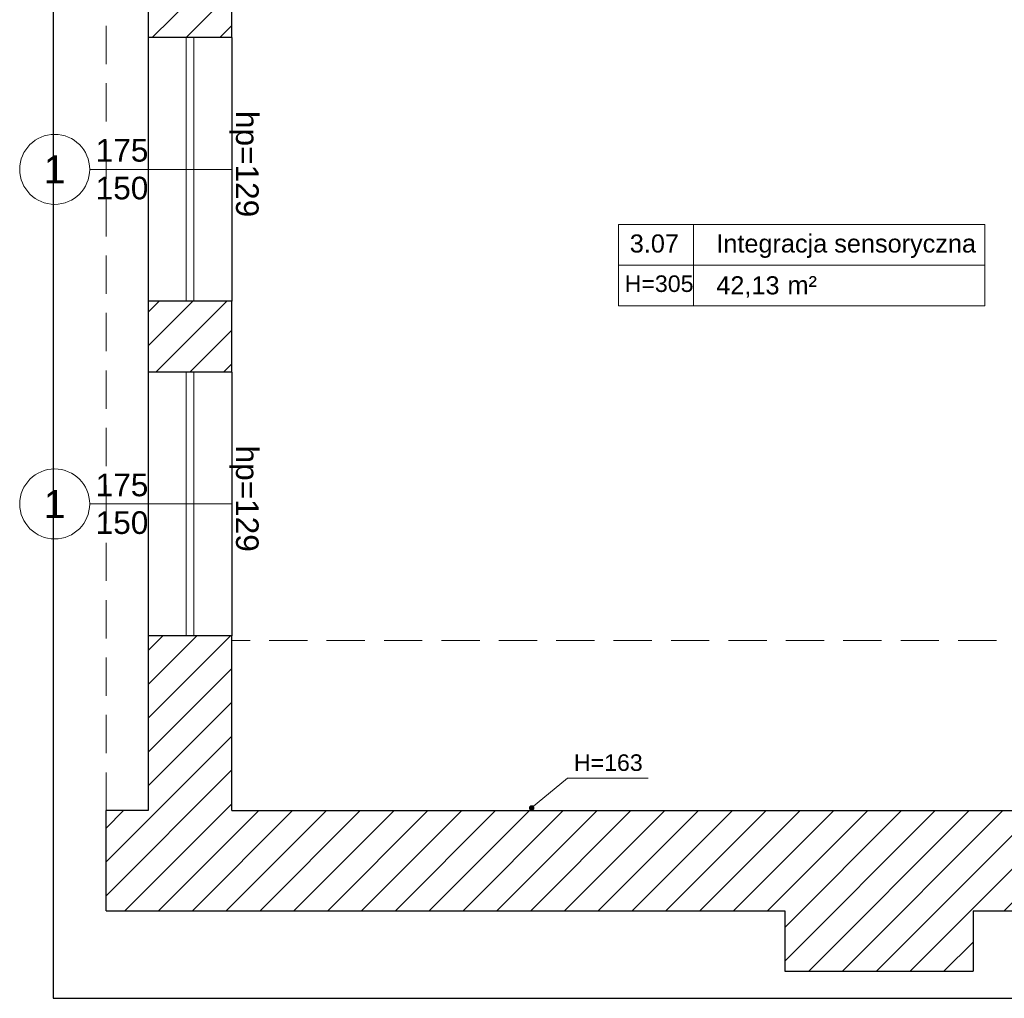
# Model space of a CAD drawing. Header units: millimetres. Extents: x 26866 to 1024070, y -428191 to 408885.
# Tile 9 of 248: x 177242 to 183776, y 244744 to 251237. Entities that reach past the tile are written whole.
import ezdxf

# ---------------------------------------------------------------- set-up
doc = ezdxf.new("R2010")
doc.units = ezdxf.units.MM
doc.header["$LTSCALE"] = 2
doc.linetypes.add('HIDDENX2', pattern=[19.05, 12.7, -6.35])
for name, color, linetype, lineweight in [('0_OPIS', 7, 'Continuous', 13), ('3DPLAN_A_OKNA', 153, 'Continuous', 5), ('3DPLAN_A_TABELKA POMIESZCZEŃ', 7, 'Continuous', 0), ('3DPLAN_A_WYSOKOŚCI ZMIANA', 144, 'HIDDENX2', 5), ('A_STOL_OPIS', 55, 'Continuous', 5), ('A_ZESTAWIENIE STOLARKI', 3, 'Continuous', 15)]:
    doc.layers.add(name, color=color, linetype=linetype, lineweight=lineweight)
for name, color, linetype in [('3DPLAN_A_KRESKOWANIE 1', 253, 'Continuous'), ('3DPLAN_A_OPIS', 8, 'Continuous'), ('3DPLAN_A_POMIESZCZENIE NUMER', 100, 'Continuous'), ('3DPLAN_K_DZIAŁOWA NISKIE', 134, 'Continuous'), ('3DPLAN_K_NOŚNA', 7, 'Continuous'), ('3DPLAN_K_OBRYS', 243, 'Continuous'), ('3DPLAN_K_OBRYS WIDOK', 242, 'Continuous'), ('A_POMIESZCZENIE OPIS', 100, 'Continuous')]:
    doc.layers.add(name, color=color, linetype=linetype)
doc.styles.add('ARIAL', font='arial.ttf')
doc.styles.add('TABEL1', font='txt')
pattern_1 = [(45, (29206.918, -39107.05), (-11.22532, 11.22532), [])]

# ---------------------------------------------------------------- blocks, each defined once
blk = doc.blocks.new('tabelka dla tp')
at = {"layer": '3DPLAN_A_TABELKA POMIESZCZEŃ'}
for p, q in [((49.7, 54), (49.7, 0)), ((0, 27), (243.13, 27))]:
    blk.add_line(p, q, dxfattribs=at)
blk.add_lwpolyline([(0, 54), (243.13, 54), (243.13, 0), (0, 0)], close=True, dxfattribs=at)
at = {"layer": '3DPLAN_A_POMIESZCZENIE NUMER', "color": 7, "style": 'ARIAL'}
blk.add_attdef('NUMER', (2.23, 35.39), '', height=12, dxfattribs=at)
at = {"layer": 'A_POMIESZCZENIE OPIS', "insert": (112.2, 19.75), "char_height": 12, "width": 36.4122, "attachment_point": 1, "style": 'ARIAL'}
blk.add_mtext('{\\C7;m²}', dxfattribs=at)
at = {"layer": 'A_POMIESZCZENIE OPIS', "color": 7, "style": 'ARIAL'}
for tag, p in [('NAZWA', (51.73, 35.39)), ('POWIERZCHNIA', (51.06, 7.24))]:
    blk.add_attdef(tag, p, '', height=12, dxfattribs=at)
blk = doc.blocks.new('III pietrooosoo')
at = {"layer": '3DPLAN_A_KRESKOWANIE 1'}
h = blk.add_hatch(dxfattribs=at)
h.set_pattern_fill('ANSI31', color=256, scale=5, style=0)
h.set_pattern_definition(pattern_1)
h.paths.add_polyline_path([(26781.49, -39163.58), (26781.49, -38938.58), (26746.49, -38938.58), (26746.49, -39163.58)])
h.paths.add_polyline_path([(26746.49, -39423.63), (26776.05, -39423.63), (26776.05, -39388.27), (26746.49, -39388.27)])
h.paths.add_polyline_path([(26746.49, -38938.58), (26781.49, -38938.58), (26781.49, -39163.58), (26746.49, -39163.58)])
h.paths.add_polyline_path([(27368.97, -39343.08), (27368.97, -39410.08), (27375.97, -39410.08), (27375.97, -39403.08), (27410.97, -39403.08), (27410.97, -39383.75), (27409.39, -39383.75), (27410, -39383.99, -0.310329), (27410.42, -39384.6), (27410.42, -39387.03, -0.216272), (27410.19, -39387.52), (27409.53, -39388.03, -0.076898), (27409.35, -39388.12, 0.840818), (27409.47, -39388.8), (27410.15, -39388.8), (27410.15, -39388.95), (27409.47, -39388.95, -0.840818), (27409.3, -39387.98, 0.076898), (27409.44, -39387.91), (27410.1, -39387.4, 0.216272), (27410.27, -39387.03), (27410.27, -39384.6, 0.310329), (27409.95, -39384.13), (27408.97, -39383.75), (27408.97, -39315.95), (27410.97, -39315.95), (27410.97, -39109.08), (27396.97, -39109.08), (27396.97, -39304.08), (27326.97, -39304.08), (27326.97, -39321.08), (26829.97, -39321.08), (26829.97, -39251.08), (26809.49, -39251.08), (26809.49, -39321.08), (26781.49, -39321.08), (26781.49, -39387.08), (26810.97, -39387.08), (26810.97, -39343.08)])
h.paths.add_polyline_path([(28444.97, -38740.08), (28444.97, -38698.58), (28212, -38698.58), (28212, -38637.58), (28198.97, -38637.58), (28198.97, -38740.08)])
h.paths.add_polyline_path([(28624.46, -38658.58), (28601.97, -38658.58), (28601.97, -38698.58), (28559.97, -38698.58), (28559.97, -38740.08), (28624.46, -38740.08)])
h.paths.add_polyline_path([(28627.97, -38870.19), (28674.81, -38870.19), (28674.81, -38878.08), (28689.97, -38878.08), (28689.97, -38734.08), (28772.97, -38734.08), (28772.97, -38698.58), (28726.97, -38698.58), (28726.97, -38658.58), (28624.46, -38658.58), (28624.46, -38740.08), (28627.97, -38740.08)])
h.paths.add_polyline_path([(28674.81, -38878.08), (28674.81, -38870.19), (28627.97, -38870.19), (28627.97, -38897.19), (28648.97, -38897.19), (28648.97, -38878.08)])
h.paths.add_polyline_path([(28627.97, -38897.19), (28627.97, -38924.19), (28648.97, -38924.19), (28648.97, -38897.19)])
h.paths.add_polyline_path([(28648.97, -38924.19), (28627.97, -38924.19), (28627.97, -39029.08), (28204.97, -39029.08), (28204.97, -39046.08), (28245.97, -39046.08), (28245.97, -39098.08), (28618.97, -39098.08), (28618.97, -39148.34), (28648.97, -39148.34)])
h.paths.add_polyline_path([(28769.97, -39380.08), (28769.97, -39352.58), (28654.97, -39352.58), (28654.97, -39295.58), (28648.97, -39295.58), (28648.97, -39268.08), (28618.97, -39268.08), (28618.97, -39305.08), (28602.97, -39305.08), (28602.97, -39390.58), (28908.97, -39390.58), (28908.97, -39380.08)])
h.paths.add_polyline_path([(29254.97, -39636.08), (29254.97, -39479.08), (29253.97, -39456.08), (29253.97, -39299.08), (29205.97, -39299.08), (29205.97, -39365.08), (29137.97, -39365.08), (29137.97, -39390.58), (29242.97, -39390.58), (29242.97, -39525.58), (29129.97, -39525.58), (29129.97, -39588.58), (28896.97, -39588.58), (28896.97, -39613.08), (29204.97, -39613.08), (29204.97, -39636.08)])
h.paths.add_polyline_path([(28675.97, -39613.08), (28675.97, -39693.93), (28641.97, -39693.93), (28641.97, -39636.08), (28614.97, -39636.08), (28614.97, -39598.08), (28602.97, -39598.08), (28602.97, -39526.58), (28766.97, -39526.58), (28766.97, -39613.08)])
h.paths.add_polyline_path([(28575.62, -39665.5), (28722.88, -39665.5), (28722.88, -39699.91), (28575.62, -39699.91)], flags=9)
h.paths.add_polyline_path([(28641.97, -39693.93), (28641.97, -39906.08), (28675.97, -39906.08), (28675.97, -39693.93)])
h.paths.add_polyline_path([(29060.97, -38734.08), (29060.97, -38698.58), (28887.97, -38698.58), (28887.97, -38734.08)])
h.paths.add_polyline_path([(29348.97, -38734.08), (29348.97, -38698.58), (29324.97, -38698.58), (29324.97, -38658.58), (29199.97, -38658.58), (29199.97, -38698.58), (29175.97, -38698.58), (29175.97, -38734.08)])
h.paths.add_polyline_path([(29636.97, -38698.58), (29463.97, -38698.58), (29463.97, -38734.08), (29636.97, -38734.08)])
h.paths.add_polyline_path([(29924.97, -38734.08), (29924.97, -38698.58), (29901.97, -38698.58), (29901.97, -38658.58), (29776.97, -38658.58), (29776.97, -38698.58), (29751.97, -38698.58), (29751.97, -38734.08)])
h.paths.add_polyline_path([(30039.97, -38734.08), (30234.97, -38734.08), (30234.97, -38698.58), (30039.97, -38698.58)])
h.paths.add_polyline_path([(30524.97, -38734.08), (30524.97, -38698.58), (30502.97, -38698.58), (30502.97, -38658.58), (30377.97, -38658.58), (30377.97, -38698.58), (30349.97, -38698.58), (30349.97, -38734.08)])
h.paths.add_polyline_path([(30834.97, -38734.08), (30834.97, -38698.58), (30641.97, -38698.58), (30641.97, -38734.08)])
h.paths.add_polyline_path([(31048.97, -38768.58), (31550.97, -38768.58), (31550.97, -38841.08), (31594.97, -38841.08), (31594.97, -38734.08), (31625.97, -38734.08), (31625.97, -38698.58), (31098.97, -38698.58), (31098.97, -38658.58), (30973.97, -38658.58), (30973.97, -38698.58), (30948.97, -38698.58), (30948.97, -38734.08), (31048.97, -38734.08)])
h.paths.add_polyline_path([(31550.97, -39073.08), (31594.97, -39073.08), (31594.97, -39018.08), (31550.97, -39018.08)])
h.paths.add_polyline_path([(31550.97, -39378.08), (31594.97, -39378.08), (31594.97, -39250.08), (31550.97, -39250.08)])
h.paths.add_polyline_path([(31594.97, -39684.08), (31594.97, -39554.08), (31550.97, -39554.08), (31550.97, -39684.08)])
h.paths.add_polyline_path([(31594.97, -39915.08), (31594.97, -39860.08), (31550.97, -39860.08), (31550.97, -39915.08)])
h.paths.add_polyline_path([(31550.97, -40194.08), (30944.97, -40194.08), (30944.97, -40267.58), (30973.97, -40267.58), (30973.97, -40307.58), (31098.97, -40307.58), (31098.97, -40267.58), (31625.97, -40267.58), (31625.97, -40194.08), (31594.97, -40194.08), (31594.97, -40092.08), (31550.97, -40092.08), (31550.97, -40194.08)], is_closed=False)
h.paths.add_polyline_path([(30637.97, -40267.58), (30830.97, -40267.58), (30830.97, -40194.08), (30637.97, -40194.08)])
h.paths.add_polyline_path([(30345.97, -40194.08), (30345.97, -40267.58), (30369.97, -40267.58), (30369.97, -40307.58), (30494.97, -40307.58), (30494.97, -40267.58), (30520.97, -40267.58), (30520.97, -40194.08)])
h.paths.add_polyline_path([(30035.97, -40267.58), (30230.97, -40267.58), (30230.97, -40194.08), (30035.97, -40194.08)])
h.paths.add_polyline_path([(29775.97, -40161.08), (29762.97, -40161.08), (29762.97, -40198.08), (29741.97, -40198.08), (29741.97, -40267.58), (29768.97, -40267.58), (29768.97, -40307.58), (29893.97, -40307.58), (29893.97, -40267.58), (29920.97, -40267.58), (29920.97, -40194.08), (29775.97, -40194.08)])
h.paths.add_polyline_path([(29431.97, -40198.08), (29431.97, -40267.58), (29626.97, -40267.58), (29626.97, -40198.08)])
h.paths.add_polyline_path([(29140.97, -40198.08), (29140.97, -40267.58), (29161.97, -40267.58), (29161.97, -40307.58), (29286.97, -40307.58), (29286.97, -40267.58), (29316.97, -40267.58), (29316.97, -40198.08)])
h.paths.add_polyline_path([(28831.97, -40198.08), (28831.97, -40267.58), (29025.97, -40267.58), (29025.97, -40198.08)])
h.paths.add_polyline_path([(28541.97, -40267.58), (28570.97, -40267.58), (28570.97, -40307.58), (28695.97, -40307.58), (28695.97, -40267.58), (28716.97, -40267.58), (28716.97, -40198.08), (28597.43, -40198.08), (28597.12, -40198.34, -2.544085), (28595.08, -40198.08), (28541.97, -40198.08)])
h.paths.add_polyline_path([(28229.97, -40267.58), (28426.97, -40267.58), (28426.97, -40198.08), (28229.97, -40198.08)])
h.paths.add_polyline_path([(28026.62, -40155.72), (28026.62, -40307.58), (28070.97, -40307.58), (28070.97, -40267.58), (28114.97, -40267.58), (28114.97, -40198.08), (28037.97, -40198.08), (28037.97, -40155.72)])
h.paths.add_polyline_path([(28026.62, -40155.72), (27981.97, -40155.72), (27981.97, -40201.08), (27901.97, -40201.08), (27901.97, -40267.58), (27945.97, -40267.58), (27945.97, -40307.58), (28026.62, -40307.58)])
h.paths.add_polyline_path([(27916.97, -39798.79), (27920.06, -39798.79), (27920.06, -39852.79), (27916.97, -39852.79), (27916.97, -39912.08), (27981.97, -39912.08), (27981.97, -40155.72), (28026.62, -40155.72), (28026.62, -39747.08), (27916.97, -39747.08)])
h.paths.add_polyline_path([(28037.97, -39913.08), (28091.97, -39913.08), (28091.97, -39758.08), (28037.97, -39758.08), (28037.97, -39747.08), (28026.62, -39747.08), (28026.62, -40155.72), (28037.97, -40155.72)])
h.paths.add_polyline_path([(27950.97, -39566.08), (27950.97, -39590.08), (27956.97, -39590.08), (27956.97, -39657.08), (28026.62, -39657.08), (28026.62, -39566.08)])
h.paths.add_polyline_path([(28161.97, -39588.08), (28044.97, -39588.08), (28044.97, -39598.08), (28161.97, -39598.08)])
h.paths.add_polyline_path([(27590.97, -40201.08), (27590.97, -40267.58), (27726.97, -40267.58), (27726.97, -40201.08)])
h.paths.add_polyline_path([(26781.49, -40201.08), (26781.49, -40267.58), (27231.97, -40267.58), (27231.97, -40307.58), (27356.97, -40307.58), (27356.97, -40267.58), (27415.97, -40267.58), (27415.97, -40201.08)])
h.paths.add_polyline_path([(26809.49, -40155.72), (26809.49, -40201.08), (26864.97, -40201.08), (26864.97, -40155.72)])
h.paths.add_polyline_path([(26809.49, -40088.08), (26809.49, -40155.72), (26864.97, -40155.72), (26864.97, -40088.08)])
h.paths.add_polyline_path([(26809.49, -40085.08), (26809.49, -40088.08), (26864.97, -40088.08), (26864.97, -40085.08)])
h.paths.add_polyline_path([(26809.49, -39863.08), (26809.49, -39910.08), (26864.97, -39910.08), (26864.97, -39863.08)])
h.paths.add_polyline_path([(27408.97, -39315.57), (27408.97, -39313.41), (27410.97, -39313.49), (27409.05, -39313.49), (27409.05, -39315.49), (27410.97, -39315.57)], flags=16)
h.paths.add_polyline_path([(28819.95, -39558.91), (28843.99, -39558.91), (28843.99, -39578.91), (28819.95, -39578.91)], flags=24)
h.paths.add_polyline_path([(28614.3, -39470.41), (28614.3, -39446.75), (28634.3, -39446.75), (28634.3, -39470.41)], flags=24)
h.paths.add_polyline_path([(28699.15, -39459.32), (28892.58, -39459.32), (28892.58, -39432.32), (28699.15, -39432.32)])
h.paths.add_polyline_path([(28699.15, -39486.32), (28892.58, -39486.32), (28892.58, -39459.32), (28699.15, -39459.32)])
h.paths.add_polyline_path([(28699.15, -39432.32), (28892.58, -39432.32), (28892.58, -39486.32), (28699.15, -39486.32)])
h.paths.add_polyline_path([(31282.92, -38730.77), (31332.19, -38730.77), (31332.19, -38753), (31282.92, -38753)], flags=24)
h.paths.add_polyline_path([(31048.16, -38730.77), (31088.89, -38730.77), (31088.89, -38753), (31048.16, -38753)], flags=24)
h.paths.add_polyline_path([(31265.16, -38739.9, 1), (31262.75, -38738.09, 1)], flags=16)
h.paths.add_polyline_path([(28712.1, -39463.64), (28749.15, -39463.64), (28749.15, -39484.06), (28712.1, -39484.06)], flags=8)
h.paths.add_polyline_path([(28712.64, -39435.93), (28779.46, -39435.93), (28779.46, -39457.46), (28712.64, -39457.46)], flags=8)
h.paths.add_polyline_path([(28654.68, -39435.89), (28689.53, -39435.89), (28689.53, -39454.15), (28654.68, -39454.15)], flags=8)
h.paths.add_polyline_path([(28758.66, -39460.57), (28782.82, -39460.57), (28782.82, -39484.57), (28758.66, -39484.57)], flags=8)
h.paths.add_polyline_path([(28699.15, -39460.89), (28699.15, -39483.13), (28699.62, -39483.13), (28699.62, -39460.89)], flags=8)
h = blk.add_hatch(dxfattribs=at)
h.set_pattern_fill('ANSI31', color=256, scale=5, style=0)
h.set_pattern_definition(pattern_1)
h.paths.add_polyline_path([(27304.97, -39545.08), (27304.97, -39601.08), (26810.97, -39601.08), (26810.97, -39562.08), (26781.49, -39562.08), (26781.49, -39628.08), (26809.49, -39628.08), (26809.49, -39688.08), (26864.97, -39688.08), (26864.97, -39628.08), (27348.97, -39628.08), (27348.97, -39651.08), (27439.97, -39651.08), (27439.97, -39590.08), (27447.97, -39590.08), (27447.97, -39538.08), (27375.97, -39538.08), (27375.97, -39535.08), (27368.97, -39535.08), (27368.97, -39545.08), (27304.97, -39545.08)], is_closed=False)
at = {"layer": '3DPLAN_A_TABELKA POMIESZCZEŃ', "ltscale": 0.5}
blk.add_hatch(color=7, dxfattribs=at).paths.add_polyline_path([(27065.47, -40199.31, -13.985421), (27065.4, -40198.88, -0.071503)])
at = {"layer": '3DPLAN_A_OKNA'}
for p, q in [((26834.73, -39863.08), (26834.73, -39688.08)), ((26839.73, -39688.08), (26839.73, -39863.08)), ((26834.73, -40085.08), (26834.73, -39910.08)), ((26839.73, -39910.08), (26839.73, -40085.08))]:
    blk.add_line(p, q, dxfattribs=at)
at = {"layer": '3DPLAN_A_TABELKA POMIESZCZEŃ', "color": 7, "ltscale": 0.5}
for p, q in [((27063.96, -40199.31), (27087.64, -40179.53)), ((27087.64, -40179.53), (27141.25, -40179.53))]:
    blk.add_line(p, q, dxfattribs=at)
blk.add_circle((27063.96, -40199.31), 1.51, dxfattribs=at)
at = {"layer": '3DPLAN_A_WYSOKOŚCI ZMIANA'}
for p, q in [((26781.49, -40201.08), (26781.49, -39628.08)), ((27981.97, -40088.08), (26864.97, -40088.08))]:
    blk.add_line(p, q, dxfattribs=at)
at = {"layer": '3DPLAN_K_DZIAŁOWA NISKIE'}
for p, q in [((26864.97, -39688.08), (26864.97, -39863.08)), ((26864.97, -39910.08), (26864.97, -40085.08))]:
    blk.add_line(p, q, dxfattribs=at)
at = {"layer": '3DPLAN_K_NOŚNA'}
for p, q in [((26864.97, -39688.08), (26864.97, -39628.08)), ((26864.97, -39688.08), (26809.49, -39688.08)), ((26864.97, -39863.08), (26809.49, -39863.08)), ((26864.97, -39910.08), (26864.97, -39863.08)), ((26864.97, -39910.08), (26809.49, -39910.08)), ((26864.97, -40085.08), (26809.49, -40085.08)), ((26864.97, -40201.08), (26864.97, -40085.08)), ((26864.97, -40201.08), (27415.97, -40201.08))]:
    blk.add_line(p, q, dxfattribs=at)
at = {"layer": '3DPLAN_K_OBRYS'}
for p, q in [((26809.49, -39628.08), (26809.49, -39688.08)), ((26809.49, -39863.08), (26809.49, -39910.08)), ((26809.49, -40085.08), (26809.49, -40201.08)), ((26781.49, -40267.58), (26781.49, -40201.08)), ((26809.49, -40201.08), (26781.49, -40201.08)), ((26781.49, -40267.58), (27231.97, -40267.58)), ((27231.97, -40267.58), (27231.97, -40307.58)), ((27356.97, -40267.58), (27356.97, -40307.58)), ((27356.97, -40267.58), (27415.97, -40267.58)), ((27231.97, -40307.58), (27356.97, -40307.58))]:
    blk.add_line(p, q, dxfattribs=at)
at = {"layer": '3DPLAN_K_OBRYS WIDOK'}
for p, q in [((26746.49, -38640.58), (26746.49, -40325.58)), ((26809.49, -39688.08), (26809.49, -39863.08)), ((26809.49, -39910.08), (26809.49, -40085.08)), ((26746.49, -40325.58), (31677.49, -40325.58))]:
    blk.add_line(p, q, dxfattribs=at)
at = {"layer": 'A_STOL_OPIS'}
for p, q in [((26770.62, -39775.58), (26864.97, -39775.58)), ((26770.62, -39997.58), (26864.97, -39997.58))]:
    blk.add_line(p, q, dxfattribs=at)
at = {"layer": 'A_ZESTAWIENIE STOLARKI', "ltscale": 0.25}
for centre in [(26747.4, -39775.58), (26747.4, -39997.58)]:
    blk.add_circle(centre, 23.22, dxfattribs=at)
at = {"layer": '3DPLAN_A_TABELKA POMIESZCZEŃ', "ltscale": 0.5}
ref = blk.add_blockref('tabelka dla tp', (27121.56, -39866.15), dxfattribs=at)
ref.add_attrib('NUMER', '3.07', (27129.08, -39830.77), dxfattribs={"layer": '3DPLAN_A_POMIESZCZENIE NUMER', "color": 0, "height": 12, "style": 'ARIAL'})
ref.add_attrib('NAZWA', 'Integracja sensoryczna', (27186.51, -39830.77), dxfattribs={"layer": 'A_POMIESZCZENIE OPIS', "color": 0, "height": 12, "style": 'ARIAL'})
ref.add_attrib('POWIERZCHNIA', '42,13', (27186.51, -39858.52), dxfattribs={"layer": 'A_POMIESZCZENIE OPIS', "color": 0, "height": 12, "style": 'ARIAL'})
at = {"layer": '3DPLAN_A_OPIS', "color": 1, "lineweight": 30, "style": 'ARIAL'}
blk.add_attdef('31,21M2', (31149.87, -39031.42), '', height=12, dxfattribs=at)
at = {"layer": '3DPLAN_A_TABELKA POMIESZCZEŃ', "color": 7, "ltscale": 0.5, "char_height": 11, "width": 59.2068, "attachment_point": 1, "style": 'ARIAL'}
for s, insert in [('H=305', (27125.68, -39845.94)), ('H=163', (27091.96, -40163.72))]:
    blk.add_mtext(s, dxfattribs=dict(at, insert=insert))
at = {"layer": '3DPLAN_A_TABELKA POMIESZCZEŃ', "ltscale": 0.5, "style": 'ARIAL'}
blk.add_attdef('REJESTRACJA', (28148.53, -39789.87), '', height=12, dxfattribs=at)
at = {"layer": 'A_STOL_OPIS', "ltscale": 0.2, "char_height": 15, "attachment_point": 5, "style": 'TABEL1'}
for insert in [(26792.09, -39775.58), (26792.09, -39997.58)]:
    blk.add_mtext_dynamic_manual_height_columns('\\pxqc;{\\fArial|b0|i0|c238|p34;175\\P150}', width=72.9007, gutter_width=100, heights=[0], dxfattribs=dict(at, insert=insert))
at = {"layer": 'A_ZESTAWIENIE STOLARKI', "ltscale": 0.2, "char_height": 15, "attachment_point": 1, "rotation": 270, "style": 'TABEL1'}
for insert in [(26882.74, -39735.64), (26882.74, -39957.64)]:
    blk.add_mtext_dynamic_manual_height_columns('\\pxqc;{\\fArial|b0|i0|c238|p34;hp=129}', width=72.9007, gutter_width=100, heights=[0], dxfattribs=dict(at, insert=insert))
at = {"layer": 'A_ZESTAWIENIE STOLARKI', "ltscale": 0.2, "char_height": 18.59, "attachment_point": 5, "style": 'TABEL1'}
for insert in [(26747.4, -39775.58), (26747.4, -39997.58)]:
    blk.add_mtext_dynamic_manual_height_columns('{\\fArial|b0|i0|c238|p34;1}', width=72.9007, gutter_width=100, heights=[0], dxfattribs=dict(at, insert=insert))

msp = doc.modelspace()

# ---------------------------------------------------------------- block references
at = {"layer": '0_OPIS', "xscale": 10, "yscale": 10, "zscale": 10}
msp.add_blockref('III pietrooosoo', (-90000, 648000), dxfattribs=at)

doc.saveas('drawing.dxf')
